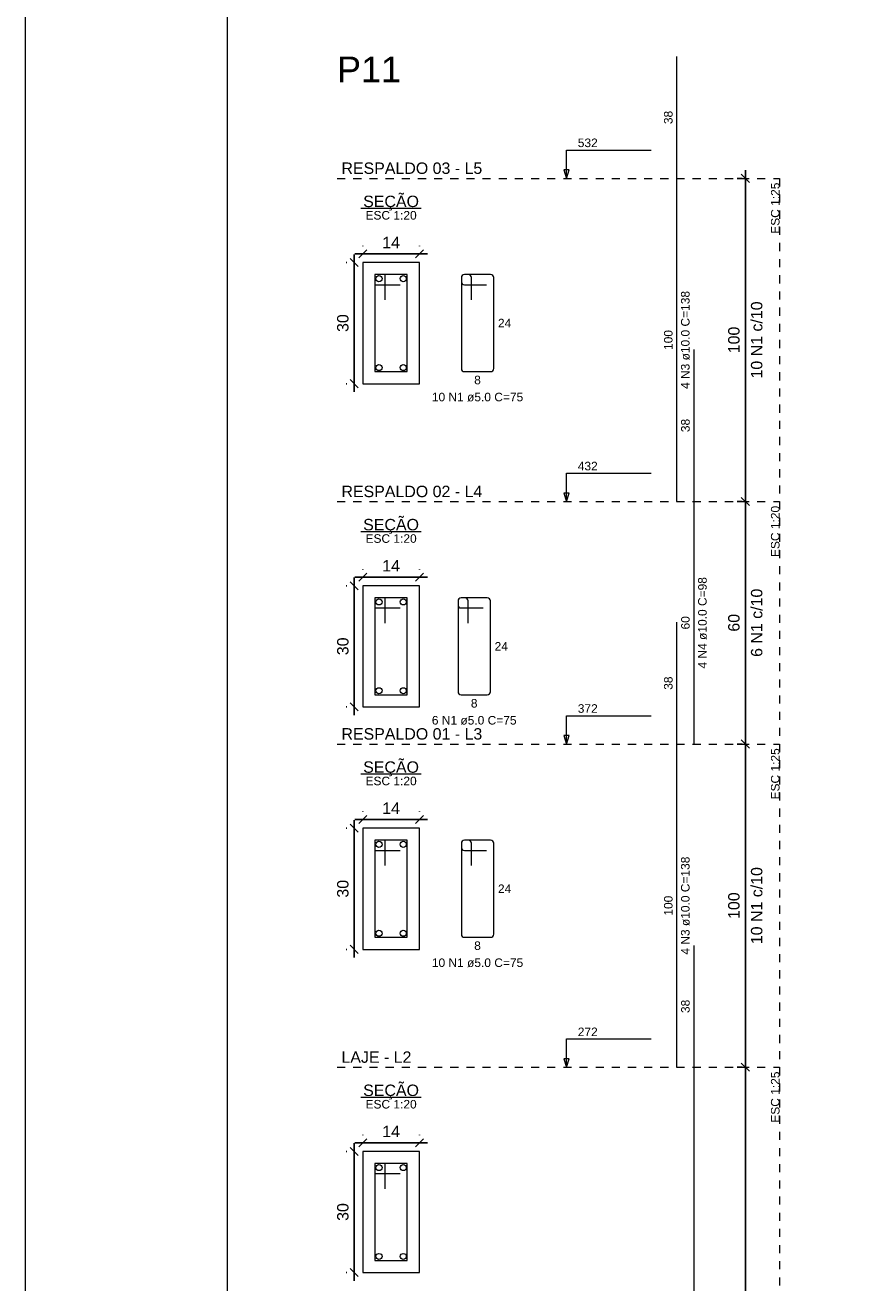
# Model space of a CAD drawing. Header units: millimetres. Extents: x 337 to 526, y -381 to -65.
# Tile 86 of 104: x 442 to 452, y -111 to -95. Entities that reach past the tile are written whole.
import ezdxf

# ---------------------------------------------------------------- set-up
doc = ezdxf.new("R2010")
doc.units = ezdxf.units.MM
doc.header["$MEASUREMENT"] = 0
doc.linetypes.add('Dashed', pattern=[0.75, 0.5, -0.25])
doc.layers.get('0').update_dxf_attribs({"lineweight": 5})
for name, color, linetype, lineweight in [('Descrição da armadura', 7, 'Continuous', 5), ('DT-Barras na forma', 1, 'Continuous', 20), ('DT-Barras no corte', 5, 'Continuous', 5), ('DT-Barras rebatidas', 1, 'Continuous', 20), ('DT-Cotas', 7, 'Continuous', 5), ('DT-Forma', 5, 'Continuous', 5), ('DT-Pontilhado', 7, 'Dashed', 5), ('DT-Textos', 7, 'Continuous', 5), ('DT-Título', 102, 'Continuous', 20), ('PRANCHA 01', 7, 'Continuous', 20), ('Textos armaduras', 7, 'Continuous', 5)]:
    doc.layers.add(name, color=color, linetype=linetype, lineweight=lineweight)
doc.styles.add('Arial', font='arial.ttf')
doc.dimstyles.new('UM_20.000000', dxfattribs={"dimtxt": 0.18, "dimasz": 0.1, "dimexe": 0.1, "dimexo": 0.2, "dimgap": 0, "dimtad": 1, "dimtih": 1, "dimtoh": 1, "dimdec": 1, "dimlfac": 20, "dimzin": 0, "dimdsep": 46, "dimtxsty": 'Standard', "dimcen": 0.09, "dimdle": 0.1, "dimadec": 1, "dimazin": 2, "dimtfac": 1, "dimtdec": 4, "dimtofl": 0, "dimtmove": 0, "dimatfit": 3, "dimfxl": 1, "dimtolj": 1, "dimarcsym": 0})
doc.dimstyles.new('UM_25.000000', dxfattribs={"dimtxt": 0.18, "dimasz": 0.1, "dimexe": 0.1, "dimexo": 0.2, "dimgap": 0, "dimtad": 1, "dimtih": 1, "dimtoh": 1, "dimdec": 1, "dimlfac": 25, "dimzin": 0, "dimdsep": 46, "dimtxsty": 'Standard', "dimcen": 0.09, "dimdle": 0.1, "dimadec": 1, "dimazin": 2, "dimtfac": 1, "dimtdec": 4, "dimtofl": 0, "dimtmove": 0, "dimatfit": 3, "dimfxl": 1, "dimtolj": 1, "dimarcsym": 0})

# ---------------------------------------------------------------- blocks, each defined once
blk = doc.blocks.new('_Oblique')
at = {"color": 0, "linetype": 'ByBlock', "lineweight": -2}
blk.add_line((-0.5, -0.5), (0.5, 0.5), dxfattribs=at)
blk = doc.blocks.new('*D849')
at = {"layer": 'Defpoints', "color": 0, "transparency": 16777216}
for p in [(445.833, -97.989), (445.727, -99.489), (445.833, -99.489)]:
    blk.add_point(p, dxfattribs=at)
at = {"layer": 'DT-Cotas', "color": 0, "lineweight": -2, "transparency": 16777216}
for p, q in [((445.727, -97.889), (445.727, -99.589)), ((445.633, -97.989), (445.627, -97.989)), ((445.633, -99.489), (445.627, -99.489))]:
    blk.add_line(p, q, dxfattribs=at)
at = {"layer": 'DT-Cotas', "color": 0, "lineweight": -2, "transparency": 16777216, "xscale": 0.1, "yscale": 0.1, "zscale": 0.1}
for p, rotation in [((445.727, -97.989), 90), ((445.727, -99.489), 270)]:
    blk.add_blockref('_Oblique', p, dxfattribs=dict(at, rotation=rotation))
at = {"layer": 'DT-Cotas', "color": 7, "transparency": 16777216, "insert": (445.586, -98.739), "char_height": 0.1412, "attachment_point": 5, "rotation": 90, "style": 'Arial'}
blk.add_mtext('\\A1;30', dxfattribs=at)
blk = doc.blocks.new('*D850')
at = {"layer": 'Defpoints', "color": 0, "transparency": 16777216}
for p in [(446.533, -97.883), (445.833, -97.989), (446.533, -97.989)]:
    blk.add_point(p, dxfattribs=at)
at = {"layer": 'DT-Cotas', "color": 0, "lineweight": -2, "transparency": 16777216}
for p, q in [((445.733, -97.883), (446.633, -97.883)), ((445.833, -97.789), (445.833, -97.783)), ((446.533, -97.789), (446.533, -97.783))]:
    blk.add_line(p, q, dxfattribs=at)
at = {"layer": 'DT-Cotas', "color": 0, "lineweight": -2, "transparency": 16777216, "xscale": 0.1, "yscale": 0.1, "zscale": 0.1, "rotation": 180}
blk.add_blockref('_Oblique', (445.833, -97.883), dxfattribs=at)
at = {"layer": 'DT-Cotas', "color": 0, "lineweight": -2, "transparency": 16777216, "xscale": 0.1, "yscale": 0.1, "zscale": 0.1}
blk.add_blockref('_Oblique', (446.533, -97.883), dxfattribs=at)
at = {"layer": 'DT-Cotas', "color": 7, "transparency": 16777216, "insert": (446.183, -97.742), "char_height": 0.1412, "attachment_point": 5, "rotation": 0.0057, "style": 'Arial'}
blk.add_mtext('\\A1;14', dxfattribs=at)
blk = doc.blocks.new('*D851')
at = {"layer": 'Defpoints', "color": 0, "transparency": 16777216}
for p in [(450.568, -96.948), (450.727, -96.948), (450.727, -100.948)]:
    blk.add_point(p, dxfattribs=at)
at = {"layer": 'DT-Cotas', "color": 0, "lineweight": -2, "transparency": 16777216}
for p, q in [((450.527, -96.948), (450.468, -96.948)), ((450.568, -101.048), (450.568, -96.848)), ((450.527, -100.948), (450.468, -100.948))]:
    blk.add_line(p, q, dxfattribs=at)
at = {"layer": 'DT-Cotas', "color": 0, "lineweight": -2, "transparency": 16777216, "xscale": 0.1, "yscale": 0.1, "zscale": 0.1}
for p, rotation in [((450.568, -96.948), 90), ((450.568, -100.948), 270)]:
    blk.add_blockref('_Oblique', p, dxfattribs=dict(at, rotation=rotation))
blk = doc.blocks.new('*D852')
at = {"layer": 'Defpoints', "color": 0, "transparency": 16777216}
for p in [(445.833, -101.989), (445.727, -103.489), (445.833, -103.489)]:
    blk.add_point(p, dxfattribs=at)
at = {"layer": 'DT-Cotas', "color": 0, "lineweight": -2, "transparency": 16777216}
for p, q in [((445.727, -101.889), (445.727, -103.589)), ((445.633, -101.989), (445.627, -101.989)), ((445.633, -103.489), (445.627, -103.489))]:
    blk.add_line(p, q, dxfattribs=at)
at = {"layer": 'DT-Cotas', "color": 0, "lineweight": -2, "transparency": 16777216, "xscale": 0.1, "yscale": 0.1, "zscale": 0.1}
for p, rotation in [((445.727, -101.989), 90), ((445.727, -103.489), 270)]:
    blk.add_blockref('_Oblique', p, dxfattribs=dict(at, rotation=rotation))
at = {"layer": 'DT-Cotas', "color": 7, "transparency": 16777216, "insert": (445.586, -102.739), "char_height": 0.1412, "attachment_point": 5, "rotation": 90, "style": 'Arial'}
blk.add_mtext('\\A1;30', dxfattribs=at)
blk = doc.blocks.new('*D853')
at = {"layer": 'Defpoints', "color": 0, "transparency": 16777216}
for p in [(446.533, -101.883), (445.833, -101.989), (446.533, -101.989)]:
    blk.add_point(p, dxfattribs=at)
at = {"layer": 'DT-Cotas', "color": 0, "lineweight": -2, "transparency": 16777216}
for p, q in [((445.833, -101.789), (445.833, -101.783)), ((446.533, -101.789), (446.533, -101.783)), ((445.733, -101.883), (446.633, -101.883))]:
    blk.add_line(p, q, dxfattribs=at)
at = {"layer": 'DT-Cotas', "color": 0, "lineweight": -2, "transparency": 16777216, "xscale": 0.1, "yscale": 0.1, "zscale": 0.1, "rotation": 180}
blk.add_blockref('_Oblique', (445.833, -101.883), dxfattribs=at)
at = {"layer": 'DT-Cotas', "color": 0, "lineweight": -2, "transparency": 16777216, "xscale": 0.1, "yscale": 0.1, "zscale": 0.1}
blk.add_blockref('_Oblique', (446.533, -101.883), dxfattribs=at)
at = {"layer": 'DT-Cotas', "color": 7, "transparency": 16777216, "insert": (446.183, -101.742), "char_height": 0.1412, "attachment_point": 5, "rotation": 0.0057, "style": 'Arial'}
blk.add_mtext('\\A1;14', dxfattribs=at)
blk = doc.blocks.new('*D842')
at = {"layer": 'Defpoints', "color": 0, "transparency": 16777216}
for p in [(450.568, -100.948), (450.727, -100.948), (450.727, -103.948)]:
    blk.add_point(p, dxfattribs=at)
at = {"layer": 'DT-Cotas', "color": 0, "lineweight": -2, "transparency": 16777216}
for p, q in [((450.568, -104.048), (450.568, -100.848)), ((450.527, -100.948), (450.468, -100.948)), ((450.527, -103.948), (450.468, -103.948))]:
    blk.add_line(p, q, dxfattribs=at)
at = {"layer": 'DT-Cotas', "color": 0, "lineweight": -2, "transparency": 16777216, "xscale": 0.1, "yscale": 0.1, "zscale": 0.1}
for p, rotation in [((450.568, -100.948), 90), ((450.568, -103.948), 270)]:
    blk.add_blockref('_Oblique', p, dxfattribs=dict(at, rotation=rotation))
blk = doc.blocks.new('*D843')
at = {"layer": 'Defpoints', "color": 0, "transparency": 16777216}
for p in [(445.833, -104.989), (445.727, -106.489), (445.833, -106.489)]:
    blk.add_point(p, dxfattribs=at)
at = {"layer": 'DT-Cotas', "color": 0, "lineweight": -2, "transparency": 16777216}
for p, q in [((445.727, -104.889), (445.727, -106.589)), ((445.633, -104.989), (445.627, -104.989)), ((445.633, -106.489), (445.627, -106.489))]:
    blk.add_line(p, q, dxfattribs=at)
at = {"layer": 'DT-Cotas', "color": 0, "lineweight": -2, "transparency": 16777216, "xscale": 0.1, "yscale": 0.1, "zscale": 0.1}
for p, rotation in [((445.727, -104.989), 90), ((445.727, -106.489), 270)]:
    blk.add_blockref('_Oblique', p, dxfattribs=dict(at, rotation=rotation))
at = {"layer": 'DT-Cotas', "color": 7, "transparency": 16777216, "insert": (445.586, -105.739), "char_height": 0.1412, "attachment_point": 5, "rotation": 90, "style": 'Arial'}
blk.add_mtext('\\A1;30', dxfattribs=at)
blk = doc.blocks.new('*D844')
at = {"layer": 'Defpoints', "color": 0, "transparency": 16777216}
for p in [(446.533, -104.883), (445.833, -104.989), (446.533, -104.989)]:
    blk.add_point(p, dxfattribs=at)
at = {"layer": 'DT-Cotas', "color": 0, "lineweight": -2, "transparency": 16777216}
for p, q in [((445.733, -104.883), (446.633, -104.883)), ((445.833, -104.789), (445.833, -104.783)), ((446.533, -104.789), (446.533, -104.783))]:
    blk.add_line(p, q, dxfattribs=at)
at = {"layer": 'DT-Cotas', "color": 0, "lineweight": -2, "transparency": 16777216, "xscale": 0.1, "yscale": 0.1, "zscale": 0.1, "rotation": 180}
blk.add_blockref('_Oblique', (445.833, -104.883), dxfattribs=at)
at = {"layer": 'DT-Cotas', "color": 0, "lineweight": -2, "transparency": 16777216, "xscale": 0.1, "yscale": 0.1, "zscale": 0.1}
blk.add_blockref('_Oblique', (446.533, -104.883), dxfattribs=at)
at = {"layer": 'DT-Cotas', "color": 7, "transparency": 16777216, "insert": (446.183, -104.742), "char_height": 0.1412, "attachment_point": 5, "rotation": 0.0057, "style": 'Arial'}
blk.add_mtext('\\A1;14', dxfattribs=at)
blk = doc.blocks.new('*D845')
at = {"layer": 'Defpoints', "color": 0, "transparency": 16777216}
for p in [(450.568, -103.948), (450.727, -103.948), (450.727, -107.948)]:
    blk.add_point(p, dxfattribs=at)
at = {"layer": 'DT-Cotas', "color": 0, "lineweight": -2, "transparency": 16777216}
for p, q in [((450.527, -103.948), (450.468, -103.948)), ((450.568, -108.048), (450.568, -103.848)), ((450.527, -107.948), (450.468, -107.948))]:
    blk.add_line(p, q, dxfattribs=at)
at = {"layer": 'DT-Cotas', "color": 0, "lineweight": -2, "transparency": 16777216, "xscale": 0.1, "yscale": 0.1, "zscale": 0.1}
for p, rotation in [((450.568, -103.948), 90), ((450.568, -107.948), 270)]:
    blk.add_blockref('_Oblique', p, dxfattribs=dict(at, rotation=rotation))
blk = doc.blocks.new('*D846')
at = {"layer": 'Defpoints', "color": 0, "transparency": 16777216}
for p in [(445.833, -108.989), (445.727, -110.489), (445.833, -110.489)]:
    blk.add_point(p, dxfattribs=at)
at = {"layer": 'DT-Cotas', "color": 0, "lineweight": -2, "transparency": 16777216}
for p, q in [((445.727, -108.889), (445.727, -110.589)), ((445.633, -108.989), (445.627, -108.989)), ((445.633, -110.489), (445.627, -110.489))]:
    blk.add_line(p, q, dxfattribs=at)
at = {"layer": 'DT-Cotas', "color": 0, "lineweight": -2, "transparency": 16777216, "xscale": 0.1, "yscale": 0.1, "zscale": 0.1}
for p, rotation in [((445.727, -108.989), 90), ((445.727, -110.489), 270)]:
    blk.add_blockref('_Oblique', p, dxfattribs=dict(at, rotation=rotation))
at = {"layer": 'DT-Cotas', "color": 7, "transparency": 16777216, "insert": (445.586, -109.739), "char_height": 0.1412, "attachment_point": 5, "rotation": 90, "style": 'Arial'}
blk.add_mtext('\\A1;30', dxfattribs=at)
blk = doc.blocks.new('*D847')
at = {"layer": 'Defpoints', "color": 0, "transparency": 16777216}
for p in [(446.533, -108.883), (445.833, -108.989), (446.533, -108.989)]:
    blk.add_point(p, dxfattribs=at)
at = {"layer": 'DT-Cotas', "color": 0, "lineweight": -2, "transparency": 16777216}
for p, q in [((445.833, -108.789), (445.833, -108.783)), ((446.533, -108.789), (446.533, -108.783)), ((445.733, -108.883), (446.633, -108.883))]:
    blk.add_line(p, q, dxfattribs=at)
at = {"layer": 'DT-Cotas', "color": 0, "lineweight": -2, "transparency": 16777216, "xscale": 0.1, "yscale": 0.1, "zscale": 0.1, "rotation": 180}
blk.add_blockref('_Oblique', (445.833, -108.883), dxfattribs=at)
at = {"layer": 'DT-Cotas', "color": 0, "lineweight": -2, "transparency": 16777216, "xscale": 0.1, "yscale": 0.1, "zscale": 0.1}
blk.add_blockref('_Oblique', (446.533, -108.883), dxfattribs=at)
at = {"layer": 'DT-Cotas', "color": 7, "transparency": 16777216, "insert": (446.183, -108.742), "char_height": 0.1412, "attachment_point": 5, "rotation": 0.0057, "style": 'Arial'}
blk.add_mtext('\\A1;14', dxfattribs=at)
blk = doc.blocks.new('*D848')
at = {"layer": 'Defpoints', "color": 0, "transparency": 16777216}
for p in [(450.568, -107.948), (450.727, -107.948), (450.727, -118.828)]:
    blk.add_point(p, dxfattribs=at)
at = {"layer": 'DT-Cotas', "color": 0, "lineweight": -2, "transparency": 16777216}
for p, q in [((450.568, -118.928), (450.568, -107.848)), ((450.527, -107.948), (450.468, -107.948)), ((450.527, -118.828), (450.468, -118.828))]:
    blk.add_line(p, q, dxfattribs=at)
at = {"layer": 'DT-Cotas', "color": 0, "lineweight": -2, "transparency": 16777216, "xscale": 0.1, "yscale": 0.1, "zscale": 0.1}
for p, rotation in [((450.568, -107.948), 90), ((450.568, -118.828), 270)]:
    blk.add_blockref('_Oblique', p, dxfattribs=dict(at, rotation=rotation))

msp = doc.modelspace()

# ---------------------------------------------------------------- linework, layer by layer
at = {"layer": 'DT-Barras na forma'}
for points in [[(446.1078, -98.4516), (446.1078, -98.1391), (445.9828, -98.1391), (445.9828, -99.3391), (446.3828, -99.3391), (446.3828, -98.1391), (445.9828, -98.1391), (445.9828, -98.2641), (446.2953, -98.2641)], [(446.1078, -102.4516), (446.1078, -102.1391), (445.9828, -102.1391), (445.9828, -103.3391), (446.3828, -103.3391), (446.3828, -102.1391), (445.9828, -102.1391), (445.9828, -102.2641), (446.2953, -102.2641)], [(446.1078, -105.4516), (446.1078, -105.1391), (445.9828, -105.1391), (445.9828, -106.3391), (446.3828, -106.3391), (446.3828, -105.1391), (445.9828, -105.1391), (445.9828, -105.2641), (446.2953, -105.2641)], [(446.1078, -109.4516), (446.1078, -109.1391), (445.9828, -109.1391), (445.9828, -110.3391), (446.3828, -110.3391), (446.3828, -109.1391), (445.9828, -109.1391), (445.9828, -109.2641), (446.2953, -109.2641)]]:
    msp.add_lwpolyline(points, dxfattribs=at)
at = {"layer": 'DT-Barras no corte'}
for centre in [(446.0328, -98.1891), (446.3328, -98.1891), (446.0328, -99.2891), (446.3328, -99.2891), (446.0328, -102.1891), (446.3328, -102.1891), (446.0328, -103.2891), (446.3328, -103.2891), (446.0328, -105.1891), (446.3328, -105.1891), (446.0328, -106.2891), (446.3328, -106.2891), (446.0328, -109.1891), (446.3328, -109.1891), (446.0328, -110.2891), (446.3328, -110.2891)]:
    msp.add_circle(centre, 0.0375, dxfattribs=at)
at = {"layer": 'DT-Barras rebatidas'}
for p, q in [((449.7213, -96.9478), (449.7213, -95.441)), ((449.7213, -100.9478), (449.7213, -96.9478)), ((447.0526, -98.1766), (447.0526, -99.3016)), ((447.0526, -98.1766), (447.0526, -98.2266)), ((447.1401, -98.1391), (447.0901, -98.1391)), ((447.4151, -98.1391), (447.0901, -98.1391)), ((447.1776, -98.4516), (447.1776, -98.1766)), ((447.4526, -99.3016), (447.4526, -98.1766)), ((447.0901, -98.2641), (447.3651, -98.2641)), ((449.9331, -100.9478), (449.9331, -99.0643)), ((447.0901, -99.3391), (447.4151, -99.3391)), ((449.9331, -103.9478), (449.9331, -100.9478)), ((447.0114, -102.1766), (447.0114, -103.3016)), ((447.0114, -102.1766), (447.0114, -102.2266)), ((447.0989, -102.1391), (447.0489, -102.1391)), ((447.3739, -102.1391), (447.0489, -102.1391)), ((447.1364, -102.4516), (447.1364, -102.1766)), ((447.4114, -103.3016), (447.4114, -102.1766)), ((447.0489, -102.2641), (447.3239, -102.2641)), ((449.7213, -103.9478), (449.7213, -102.441)), ((447.0489, -103.3391), (447.3739, -103.3391)), ((449.7213, -107.9478), (449.7213, -103.9478)), ((447.0526, -105.1766), (447.0526, -106.3016)), ((447.0526, -105.1766), (447.0526, -105.2266)), ((447.1401, -105.1391), (447.0901, -105.1391)), ((447.4151, -105.1391), (447.0901, -105.1391)), ((447.1776, -105.4516), (447.1776, -105.1766)), ((447.4526, -106.3016), (447.4526, -105.1766)), ((447.0901, -105.2641), (447.3651, -105.2641)), ((447.0901, -106.3391), (447.4151, -106.3391)), ((449.9331, -107.9478), (449.9331, -106.441)), ((449.9331, -118.8278), (449.9331, -107.9478))]:
    msp.add_line(p, q, dxfattribs=at)
for centre, start, end in [((447.0901, -98.1766), 90, 180), ((447.0901, -98.1766), 90, 180), ((447.1401, -98.1766), 0, 90), ((447.4151, -98.1766), 0, 90), ((447.0901, -98.2266), 180, 270), ((447.0901, -99.3016), 180, 270), ((447.4151, -99.3016), 270, 0), ((447.0489, -102.1766), 90, 180), ((447.0489, -102.1766), 90, 180), ((447.0489, -102.2266), 180, 270), ((447.0989, -102.1766), 0, 90), ((447.3739, -102.1766), 0, 90), ((447.0489, -103.3016), 180, 270), ((447.3739, -103.3016), 270, 0), ((447.0901, -105.1766), 90, 180), ((447.0901, -105.1766), 90, 180), ((447.1401, -105.1766), 0, 90), ((447.4151, -105.1766), 0, 90), ((447.0901, -105.2266), 180, 270), ((447.0901, -106.3016), 180, 270), ((447.4151, -106.3016), 270, 0)]:
    msp.add_arc(centre, 0.0375, start, end, dxfattribs=at)
at = {"layer": 'DT-Forma'}
for points in [[(445.8328, -99.4891), (446.5328, -99.4891), (446.5328, -97.9891), (445.8328, -97.9891), (445.8328, -99.4891)], [(445.8328, -103.4891), (446.5328, -103.4891), (446.5328, -101.9891), (445.8328, -101.9891), (445.8328, -103.4891)], [(445.8328, -106.4891), (446.5328, -106.4891), (446.5328, -104.9891), (445.8328, -104.9891), (445.8328, -106.4891)], [(445.8328, -110.4891), (446.5328, -110.4891), (446.5328, -108.9891), (445.8328, -108.9891), (445.8328, -110.4891)]]:
    msp.add_lwpolyline(points, close=True, dxfattribs=at)
at = {"layer": 'DT-Pontilhado', "ltscale": 0.2}
for p, q in [((445.5151, -96.9478), (450.9921, -96.9478)), ((450.9921, -96.9478), (450.9921, -118.8278)), ((445.5151, -100.9478), (450.9921, -100.9478)), ((445.5151, -103.9478), (450.9921, -103.9478)), ((445.5151, -107.9478), (450.9921, -107.9478))]:
    msp.add_line(p, q, dxfattribs=at)
at = {"layer": 'DT-Textos'}
for p, q in [((445.8102, -97.3166), (446.5555, -97.3166)), ((445.8102, -101.3166), (446.5555, -101.3166)), ((445.8102, -104.3166), (446.5555, -104.3166)), ((445.8102, -108.3166), (446.5555, -108.3166))]:
    msp.add_line(p, q, dxfattribs=at)
for points in [[(448.3536, -96.9478), (448.3854, -96.8419), (448.3218, -96.8419), (448.3536, -96.9478), (448.3536, -96.5978), (449.4036, -96.5978)], [(448.3536, -100.9478), (448.3854, -100.8419), (448.3218, -100.8419), (448.3536, -100.9478), (448.3536, -100.5978), (449.4036, -100.5978)], [(448.3536, -103.9478), (448.3854, -103.8419), (448.3218, -103.8419), (448.3536, -103.9478), (448.3536, -103.5978), (449.4036, -103.5978)], [(448.3536, -107.9478), (448.3854, -107.8419), (448.3218, -107.8419), (448.3536, -107.9478), (448.3536, -107.5978), (449.4036, -107.5978)]]:
    msp.add_lwpolyline(points, dxfattribs=at)
at = {"layer": 'PRANCHA 01'}
msp.add_lwpolyline([(441.653, -124.4682), (525.753, -124.4682), (525.753, -65.0682), (441.653, -65.0682), (441.653, -124.4682)], dxfattribs=at)
msp.add_lwpolyline([(444.153, -123.4682), (524.753, -123.4682), (524.753, -66.0682), (444.153, -66.0682)], close=True, dxfattribs=at)

# ---------------------------------------------------------------- texts
at = {"layer": 'Descrição da armadura', "linetype": 'Continuous', "char_height": 0.1059, "attachment_point": 8, "rotation": 90, "line_spacing_factor": 0.798, "style": 'Arial'}
for s, insert, width in [('4 N3 ø10.0 C=138', (449.8801, -98.9478), 2.43235), ('4 N4 ø10.0 C=98', (450.0919, -102.4478), 2.267374), ('4 N3 ø10.0 C=138', (449.8801, -105.9478), 2.43235)]:
    msp.add_mtext(s, dxfattribs=dict(at, insert=insert, width=width))
at = {"layer": 'Descrição da armadura', "color": 7, "linetype": 'Continuous', "char_height": 0.1412, "attachment_point": 8, "rotation": 90, "line_spacing_factor": 0.798, "style": 'Arial'}
for s, insert, width in [('10 N1 c/10', (450.7803, -98.9478), 1.912894), ('6 N1 c/10', (450.7803, -102.4478), 1.692926), ('10 N1 c/10', (450.7803, -105.9478), 1.912894)]:
    msp.add_mtext(s, dxfattribs=dict(at, insert=insert, width=width))
at = {"layer": 'Descrição da armadura', "linetype": 'Continuous', "char_height": 0.1059, "attachment_point": 8, "line_spacing_factor": 0.798, "style": 'Arial'}
for s, insert, width in [('10 N1 ø5.0 C=75', (447.2526, -99.7098), 2.267374), ('6 N1 ø5.0 C=75', (447.2114, -103.7098), 2.102398), ('10 N1 ø5.0 C=75', (447.2526, -106.7098), 2.267374)]:
    msp.add_mtext(s, dxfattribs=dict(at, insert=insert, width=width))
at = {"layer": 'DT-Cotas', "color": 7, "linetype": 'Continuous', "char_height": 0.1412, "attachment_point": 8, "rotation": 90, "line_spacing_factor": 0.798, "style": 'Arial'}
for s, insert, width in [('100', (450.4979, -98.9478), 0.659905), ('60', (450.4979, -102.4478), 0.439937), ('100', (450.4979, -105.9478), 0.659905)]:
    msp.add_mtext(s, dxfattribs=dict(at, insert=insert, width=width))
at = {"layer": 'DT-Textos', "char_height": 0.1059, "width": 0.50244, "attachment_point": 7, "line_spacing_factor": 0.798, "style": 'Arial'}
for s, insert in [('532', (448.4936, -96.5628)), ('432', (448.4936, -100.5628)), ('372', (448.4936, -103.5628)), ('272', (448.4936, -107.5628))]:
    msp.add_mtext(s, dxfattribs=dict(at, insert=insert))
at = {"layer": 'DT-Textos', "linetype": 'Continuous', "line_spacing_factor": 0.798, "style": 'Arial'}
for s, insert, char_height, width, attachment_point in [('RESPALDO 03 - L5', (445.5681, -96.8948), 0.1412, 3.991952, 7), ('SEÇÃO', (446.1825, -97.347), 0.1412, 1.58143, 8), ('ESC 1:20', (446.1828, -97.4596), 0.1059, 1.288964, 8), ('RESPALDO 02 - L4', (445.5681, -100.8948), 0.1412, 3.991952, 7), ('SEÇÃO', (446.1825, -101.347), 0.1412, 1.58143, 8), ('ESC 1:20', (446.1828, -101.4596), 0.1059, 1.288964, 8), ('RESPALDO 01 - L3', (445.5681, -103.8948), 0.1412, 3.991952, 7), ('SEÇÃO', (446.1825, -104.347), 0.1412, 1.58143, 8), ('ESC 1:20', (446.1828, -104.4596), 0.1059, 1.288964, 8), ('LAJE - L2', (445.5681, -107.8948), 0.1412, 1.983514, 7), ('SEÇÃO', (446.1825, -108.347), 0.1412, 1.58143, 8), ('ESC 1:20', (446.1828, -108.4596), 0.1059, 1.288964, 8)]:
    msp.add_mtext(s, dxfattribs=dict(at, insert=insert, char_height=char_height, width=width, attachment_point=attachment_point))
at = {"layer": 'DT-Textos', "linetype": 'Continuous', "char_height": 0.1059, "width": 1.288964, "attachment_point": 9, "rotation": 90, "line_spacing_factor": 0.798, "style": 'Arial'}
for s, insert in [('ESC 1:25', (450.9921, -97.0007)), ('ESC 1:20', (450.9921, -101.0007)), ('ESC 1:25', (450.9921, -104.0007)), ('ESC 1:25', (450.9921, -108.0007))]:
    msp.add_mtext(s, dxfattribs=dict(at, insert=insert))
at = {"layer": 'DT-Título', "linetype": 'Continuous', "insert": (445.5151, -95.7587), "char_height": 0.3177, "width": 1.607456, "attachment_point": 7, "line_spacing_factor": 0.798, "style": 'Arial'}
msp.add_mtext('P11', dxfattribs=at)
at = {"layer": 'Textos armaduras', "linetype": 'Continuous', "char_height": 0.1059, "attachment_point": 7, "rotation": 90, "line_spacing_factor": 0.798, "style": 'Arial'}
for s, insert, width in [('38', (449.6683, -96.2769), 0.329953), ('100', (449.6683, -99.0715), 0.494929), ('38', (449.8801, -100.0885), 0.329953), ('60', (449.8801, -102.5302), 0.329953), ('38', (449.6683, -103.2769), 0.329953), ('100', (449.6683, -106.0715), 0.494929), ('38', (449.8801, -107.2769), 0.329953)]:
    msp.add_mtext(s, dxfattribs=dict(at, insert=insert, width=width))
at = {"layer": 'Textos armaduras', "linetype": 'Continuous', "char_height": 0.1059, "attachment_point": 7, "line_spacing_factor": 0.798, "style": 'Arial'}
for s, insert, width in [('24', (447.5056, -98.7921), 0.329953), ('8', (447.2114, -99.498), 0.164976), ('24', (447.4643, -102.7921), 0.329953), ('8', (447.1702, -103.498), 0.164976), ('24', (447.5056, -105.7921), 0.329953), ('8', (447.2114, -106.498), 0.164976)]:
    msp.add_mtext(s, dxfattribs=dict(at, insert=insert, width=width))

# ---------------------------------------------------------------- dimensions: what is measured, and where the dimension line sits
at = {"layer": 'DT-Cotas'}
for base, p1, p2, dimstyle, override, picture, middle in [((450.5685, -96.9478), (450.7273, -100.9478), (450.7273, -96.9478), 'UM_25.000000', {"dimtxt": 0.1412, "dimasz": 0.1, "dimexe": 0.1, "dimexo": 0.2, "dimtad": 1, "dimtih": 0, "dimtoh": 0, "dimdec": 1, "dimlfac": 25, "dimzin": 8, "dimtxsty": 'Arial', "dimblk": 'Oblique', "dimblk1": 'Oblique', "dimblk2": 'Oblique', "dimsah": 1, "dimdle": 0.1, "dimse1": 0, "dimse2": 0, "dimclrt": 7, "dimadec": 1, "dimazin": 3, "dimtmove": 2, "dimldrblk": 'Oblique'}, '*D851', (450.4273, -98.9478)), ((450.5685, -100.9478), (450.7273, -103.9478), (450.7273, -100.9478), 'UM_20.000000', {"dimtxt": 0.1412, "dimasz": 0.1, "dimexe": 0.1, "dimexo": 0.2, "dimtad": 1, "dimtih": 0, "dimtoh": 0, "dimdec": 1, "dimlfac": 20, "dimzin": 8, "dimtxsty": 'Arial', "dimblk": 'Oblique', "dimblk1": 'Oblique', "dimblk2": 'Oblique', "dimsah": 1, "dimdle": 0.1, "dimse1": 0, "dimse2": 0, "dimclrt": 7, "dimadec": 1, "dimazin": 3, "dimtmove": 2, "dimldrblk": 'Oblique'}, '*D842', (450.4273, -102.4478)), ((450.5685, -103.9478), (450.7273, -107.9478), (450.7273, -103.9478), 'UM_25.000000', {"dimtxt": 0.1412, "dimasz": 0.1, "dimexe": 0.1, "dimexo": 0.2, "dimtad": 1, "dimtih": 0, "dimtoh": 0, "dimdec": 1, "dimlfac": 25, "dimzin": 8, "dimtxsty": 'Arial', "dimblk": 'Oblique', "dimblk1": 'Oblique', "dimblk2": 'Oblique', "dimsah": 1, "dimdle": 0.1, "dimse1": 0, "dimse2": 0, "dimclrt": 7, "dimadec": 1, "dimazin": 3, "dimtmove": 2, "dimldrblk": 'Oblique'}, '*D845', (450.4273, -105.9478)), ((450.5685, -107.9478), (450.7273, -118.8278), (450.7273, -107.9478), 'UM_25.000000', {"dimtxt": 0.1412, "dimasz": 0.1, "dimexe": 0.1, "dimexo": 0.2, "dimtad": 1, "dimtih": 0, "dimtoh": 0, "dimdec": 1, "dimlfac": 25, "dimzin": 8, "dimtxsty": 'Arial', "dimblk": 'Oblique', "dimblk1": 'Oblique', "dimblk2": 'Oblique', "dimsah": 1, "dimdle": 0.1, "dimse1": 0, "dimse2": 0, "dimclrt": 7, "dimadec": 1, "dimazin": 3, "dimtmove": 2, "dimldrblk": 'Oblique'}, '*D848', (450.4273, -113.3878))]:
    dim = msp.add_linear_dim(base=base, p1=p1, p2=p2, angle=90, text=' ', dimstyle=dimstyle, override=override, dxfattribs=at)
    dim.commit()
    dim.dimension.update_dxf_attribs({"geometry": picture, "text_midpoint": middle, "dimtype": 160, "text_rotation": 90})
for base, p1, p2, picture, middle in [((446.5328, -97.8832), (445.8328, -97.9891), (446.5328, -97.9891), '*D850', (446.1828, -97.742)), ((446.5328, -101.8832), (445.8328, -101.9891), (446.5328, -101.9891), '*D853', (446.1828, -101.742)), ((446.5328, -104.8832), (445.8328, -104.9891), (446.5328, -104.9891), '*D844', (446.1828, -104.742)), ((446.5328, -108.8832), (445.8328, -108.9891), (446.5328, -108.9891), '*D847', (446.1828, -108.742))]:
    dim = msp.add_linear_dim(base=base, p1=p1, p2=p2, dimstyle='UM_20.000000', override={"dimtxt": 0.1412, "dimasz": 0.1, "dimexe": 0.1, "dimexo": 0.2, "dimtad": 1, "dimtih": 0, "dimtoh": 0, "dimdec": 1, "dimlfac": 20, "dimzin": 8, "dimtxsty": 'Arial', "dimblk": 'Oblique', "dimblk1": 'Oblique', "dimblk2": 'Oblique', "dimsah": 1, "dimdle": 0.1, "dimse1": 0, "dimse2": 0, "dimclrt": 7, "dimadec": 1, "dimazin": 3, "dimtmove": 2, "dimldrblk": 'Oblique'}, dxfattribs=at)
    dim.commit()
    dim.dimension.update_dxf_attribs({"geometry": picture, "text_midpoint": middle, "dimtype": 160, "text_rotation": 0.00573})
for base, p1, p2, picture, middle in [((445.7269, -99.4891), (445.8328, -97.9891), (445.8328, -99.4891), '*D849', (445.5857, -98.7391)), ((445.7269, -103.4891), (445.8328, -101.9891), (445.8328, -103.4891), '*D852', (445.5857, -102.7391)), ((445.7269, -106.4891), (445.8328, -104.9891), (445.8328, -106.4891), '*D843', (445.5857, -105.7391)), ((445.7269, -110.4891), (445.8328, -108.9891), (445.8328, -110.4891), '*D846', (445.5857, -109.7391))]:
    dim = msp.add_linear_dim(base=base, p1=p1, p2=p2, angle=90, dimstyle='UM_20.000000', override={"dimtxt": 0.1412, "dimasz": 0.1, "dimexe": 0.1, "dimexo": 0.2, "dimtad": 1, "dimtih": 0, "dimtoh": 0, "dimdec": 1, "dimlfac": 20, "dimzin": 8, "dimtxsty": 'Arial', "dimblk": 'Oblique', "dimblk1": 'Oblique', "dimblk2": 'Oblique', "dimsah": 1, "dimdle": 0.1, "dimse1": 0, "dimse2": 0, "dimclrt": 7, "dimadec": 1, "dimazin": 3, "dimtmove": 2, "dimldrblk": 'Oblique'}, dxfattribs=at)
    dim.commit()
    dim.dimension.update_dxf_attribs({"geometry": picture, "text_midpoint": middle, "dimtype": 160, "text_rotation": 90})

doc.saveas('drawing.dxf')
